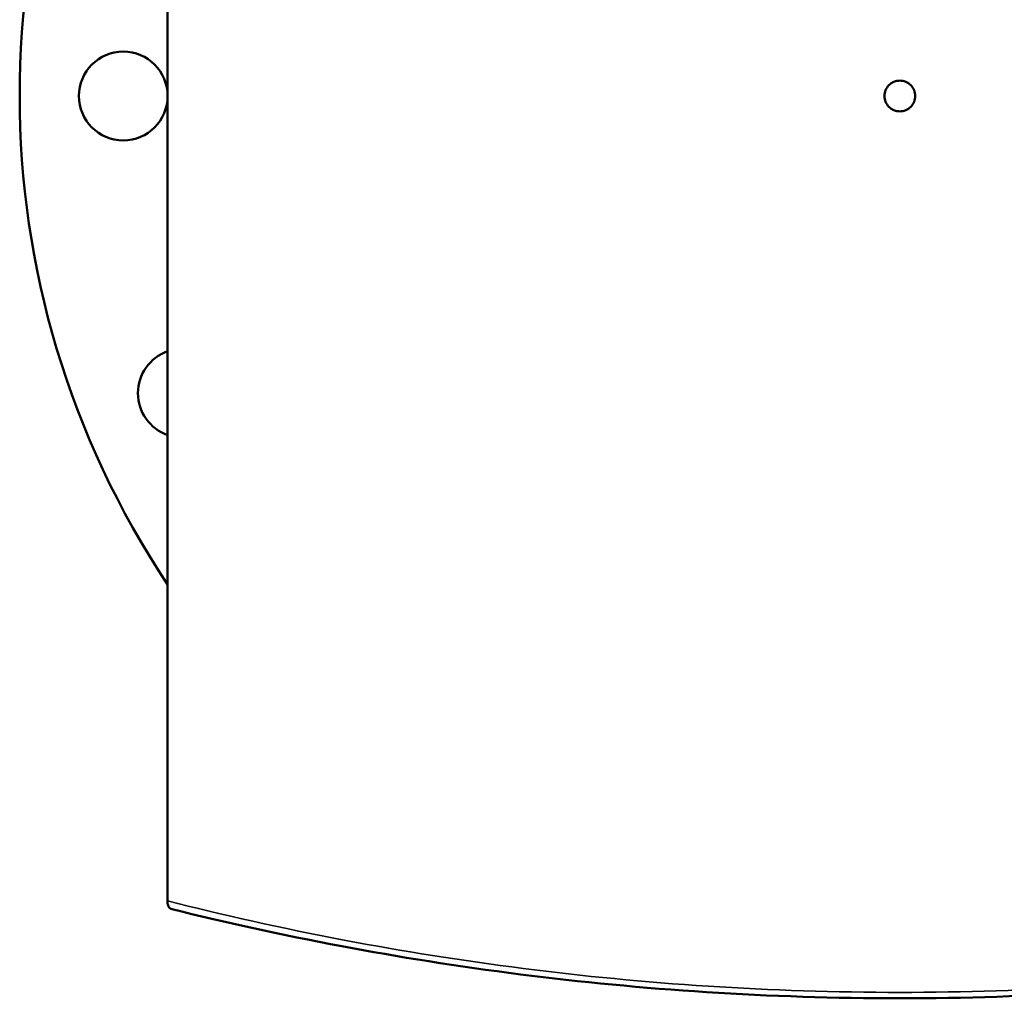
# Model space of a CAD drawing. Header units: millimetres. Extents: x -674 to 1236, y -345 to 989.
# Tile 4 of 12: x 164 to 497, y -345 to -15. Entities that reach past the tile are written whole.
import ezdxf

# ---------------------------------------------------------------- set-up
doc = ezdxf.new("R2010")
doc.units = ezdxf.units.MM
doc.layers.add('Visible (ANSI)', color=7, linetype='Continuous', lineweight=50)
doc.layers.add('Visible Narrow (ANSI)', color=7, linetype='Continuous', lineweight=35)

msp = doc.modelspace()

# ---------------------------------------------------------------- linework, layer by layer
at = {"layer": 'Visible (ANSI)'}
for q in [(214.48, 231.61), (214.48, -313.42)]:
    msp.add_line((214.48, -312.57), q, dxfattribs=at)
msp.add_circle((199.48, -40.48), 15, dxfattribs=at)
for centre, radius, start, end in [((461.98, -40.48), 297.5, 146.2978, 213.7022), ((219.46, -140.93), 15, 109.3968, 250.6032)]:
    msp.add_arc(centre, radius, start, end, dxfattribs=at)
for points, knots in [([(467.18, -40.48), (467.18, -41.13), (467.05, -41.83), (466.52, -43.11), (466.12, -43.7), (465.2, -44.62), (464.61, -45.02), (463.33, -45.55), (462.64, -45.68), (461.33, -45.68), (460.63, -45.55), (459.35, -45.02), (458.77, -44.62), (457.84, -43.7), (457.44, -43.11), (456.91, -41.83), (456.78, -41.13), (456.78, -39.83), (456.91, -39.13), (457.44, -37.85), (457.84, -37.27), (458.77, -36.34), (459.35, -35.94), (460.63, -35.41), (461.33, -35.28), (462.64, -35.28), (463.33, -35.41), (464.61, -35.94), (465.2, -36.34), (466.12, -37.27), (466.52, -37.85), (467.05, -39.13), (467.18, -39.83), (467.18, -40.48)], [0, 0, 0, 0, 0.19588, 0.19588, 0.39176, 0.39176, 0.58764, 0.58764, 0.78352, 0.78352, 0.9794, 0.9794, 1.175281, 1.175281, 1.371161, 1.371161, 1.567041, 1.567041, 1.762921, 1.762921, 1.958801, 1.958801, 2.154681, 2.154681, 2.350561, 2.350561, 2.546441, 2.546441, 2.742321, 2.742321, 2.938201, 2.938201, 3.134081, 3.134081, 3.134081, 3.134081]), ([(216, -315.36), (216, -315.36), (216, -315.36), (215.46, -315.22), (215.01, -314.88), (214.64, -314.22), (214.57, -314.03), (214.5, -313.7), (214.48, -313.57), (214.48, -313.42)], [-0.3702319, -0.3702319, -0.3702319, -0.3702319, -0.3693469, -0.3693469, -0.1394866, -0.1394866, -0.0514912, -0.0514912, 0, 0, 0, 0]), ([(216, -315.36), (233.53, -319.72), (252.76, -324), (292.42, -331.47), (312.66, -334.71), (354.06, -339.96), (375.15, -342), (418.16, -344.77), (440.07, -345.48), (461.98, -345.48), (483.9, -345.48), (505.81, -344.77), (548.82, -342), (569.91, -339.96), (611.3, -334.71), (631.54, -331.47), (671.21, -324), (690.43, -319.72), (707.97, -315.36)], [5.314059, 5.314059, 5.314059, 5.314059, 12.660598, 12.660598, 19.467974, 19.467974, 26.029098, 26.029098, 32.590227, 32.590227, 32.590227, 39.151356, 39.151356, 45.71248, 45.71248, 52.519857, 52.519857, 59.866349, 59.866349, 59.866349, 59.866349])]:
    msp.add_open_spline(points, degree=3, knots=knots, dxfattribs=at)
at = {"layer": 'Visible Narrow (ANSI)'}
msp.add_open_spline([(706.11, -313.42), (688.71, -317.77), (669.63, -322.04), (630.26, -329.5), (610.17, -332.73), (569.09, -337.97), (548.16, -340.01), (505.48, -342.77), (483.73, -343.48), (461.98, -343.48), (440.24, -343.48), (418.49, -342.77), (375.8, -340.01), (354.87, -337.97), (313.79, -332.73), (293.7, -329.5), (253.01, -321.79), (232.78, -317.21), (214.48, -312.57)], degree=3, knots=[-59.866349, -59.866349, -59.866349, -59.866349, -52.519857, -52.519857, -45.71248, -45.71248, -39.151356, -39.151356, -32.590227, -32.590227, -32.590227, -26.029098, -26.029098, -19.467974, -19.467974, -12.660598, -12.660598, -4.835981, -4.835981, -4.835981, -4.835981], dxfattribs=at)

doc.saveas('drawing.dxf')
